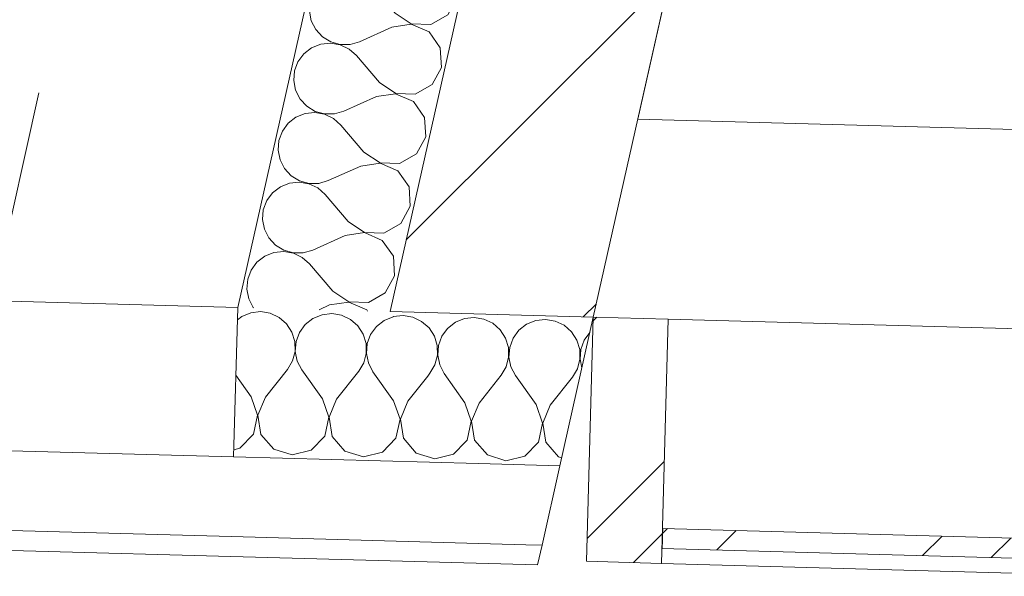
# Model space of a CAD drawing. Header units: millimetres. Extents: x -7218036 to -6930086, y 6128308 to 6355215.
# Tile 17 of 130: x -7206669 to -7205682, y 6159752 to 6160311. Entities that reach past the tile are written whole.
import ezdxf
from ezdxf.enums import TextEntityAlignment as Align

# ---------------------------------------------------------------- set-up
doc = ezdxf.new("R2010")
doc.units = ezdxf.units.MM
doc.header["$MEASUREMENT"] = 0
doc.set_wipeout_variables(frame=1)
doc.linetypes.add('Wipeout_Contour', pattern=[1000, 0, -1000])
doc.linetypes.add('Штрихпунктирная', pattern=[670.277762, 352.777767, -176.388884, 0, -141.111112])
for name, color, linetype in [('S - квартира_помещение.АР', 7, 'Continuous'), ('АР-Стены_внешние_.АР', 7, 'Continuous'), ('АР-Стены_Наружные ВИТРАЖ', 7, 'Continuous'), ('АР-Стены_Перегородки_межквартирные_200.АР', 7, 'Continuous'), ('АР-Чертеж-Оси_Осевые размеры.АР', 7, 'Continuous'), ('АР-Чертеж-Размеры.АР', 7, 'Continuous')]:
    doc.layers.add(name, color=color, linetype=linetype)
for name, color, linetype, lineweight in [('S - квартира_помещение.АР_Ном._пера__120', 7, 'Continuous', 0), ('АР-Стены_внешние_.АР_Ном._пера__1', 7, 'Continuous', 30), ('АР-Стены_Наружные ВИТРАЖ_Ном._пера__120', 7, 'Continuous', 0), ('АР-Стены_Перегородки_межквартирные_200.АР_Ном._пера__1', 7, 'Continuous', 30), ('АР-Чертеж-Оси_Осевые размеры.АР_Ном._пера__1', 7, 'Continuous', 0), ('АР-Чертеж-Оси_Осевые размеры.АР_Ном._пера__120', 7, 'Continuous', 0), ('АР-Чертеж-Размеры.АР_Ном._пера__1', 7, 'Continuous', 0), ('Паспорта Зон Archicad_Ном._пера__1', 7, 'Continuous', 0)]:
    doc.layers.add(name, color=color, linetype=linetype, lineweight=lineweight)
doc.styles.add('РЎР“Р•РќР•Р\xa0Р\x98Р\xa0_РЎРўР\x98Р›Р¬_1', font='txt')
doc.styles.add('РЎР“Р•РќР•Р\xa0Р\x98Р\xa0_РЎРўР\x98Р›Р¬_2', font='calibri.ttf')
doc.styles.add('РЎР“Р•РќР•Р\xa0Р\x98Р\xa0_РЎРўР\x98Р›Р¬_3', font='GOTHIC.TTF')
doc.styles.add('РЎР“Р•РќР•Р\xa0Р\x98Р\xa0_РЎРўР\x98Р›Р¬_4', font='GOST_Common.ttf')
doc.styles.add('РЎР“Р•РќР•Р\xa0Р\x98Р\xa0_РЎРўР\x98Р›Р¬_7', font='isocpeur.ttf')
doc.dimstyles.new('СГЕНЕРИР_СТИЛЬ__1', dxfattribs={"dimtxt": 400, "dimasz": 142.5, "dimexe": 0.18, "dimexo": 0.0625, "dimgap": 0, "dimtad": 1, "dimdec": 0, "dimzin": 0, "dimdsep": 46, "dimtxsty": 'РЎР“Р•РќР•Р\xa0Р\x98Р\xa0_РЎРўР\x98Р›Р¬_3', "dimblk": 'ARROWHEAD_6', "dimblk1": 'ARROWHEAD_6', "dimblk2": 'ARROWHEAD_6', "dimcen": 0.09, "dimse1": 1, "dimse2": 1, "dimclrd": 7, "dimclre": 7, "dimclrt": 7, "dimazin": 0, "dimtfac": 1, "dimtdec": 4, "dimtmove": 0, "dimatfit": 3, "dimfxl": 1, "dimtolj": 1, "dimtzin": 0, "dimarcsym": 0})
doc.dimstyles.new('СГЕНЕРИР_СТИЛЬ__11', dxfattribs={"dimtxt": 200, "dimasz": 142.5, "dimexe": 0.18, "dimexo": 1000, "dimgap": 0, "dimtad": 1, "dimdec": 0, "dimzin": 0, "dimdsep": 46, "dimtxsty": 'РЎР“Р•РќР•Р\xa0Р\x98Р\xa0_РЎРўР\x98Р›Р¬_4', "dimblk": 'ARROWHEAD_6', "dimblk1": 'ARROWHEAD_6', "dimblk2": 'ARROWHEAD_6', "dimcen": 0.09, "dimclrd": 7, "dimclre": 7, "dimclrt": 7, "dimazin": 0, "dimtfac": 1, "dimtdec": 4, "dimtmove": 0, "dimatfit": 3, "dimfxl": 1, "dimtolj": 1, "dimtzin": 0, "dimarcsym": 0})
doc.dimstyles.new('СГЕНЕРИР_СТИЛЬ__8', dxfattribs={"dimtxt": 200, "dimasz": 142.5, "dimexe": 0.18, "dimexo": 0.0625, "dimgap": 0, "dimtad": 1, "dimdec": 0, "dimzin": 0, "dimdsep": 46, "dimtxsty": 'РЎР“Р•РќР•Р\xa0Р\x98Р\xa0_РЎРўР\x98Р›Р¬_4', "dimblk": 'ARROWHEAD_6', "dimblk1": 'ARROWHEAD_6', "dimblk2": 'ARROWHEAD_6', "dimcen": 0.09, "dimse1": 1, "dimse2": 1, "dimclrd": 7, "dimclre": 7, "dimclrt": 7, "dimazin": 0, "dimtfac": 1, "dimtdec": 4, "dimtmove": 0, "dimatfit": 3, "dimfxl": 1, "dimtolj": 1, "dimtzin": 0, "dimarcsym": 0})
pattern_1 = [(45, (-6566190.34, 6562677.8), (-176.776695, 176.776695), []), (45, (-6566225.7, 6562713.15), (-176.776695, 176.776695), []), (45, (-6566261.05, 6562748.5), (-176.776695, 176.776695), [])]

# ---------------------------------------------------------------- blocks, each defined once
blk = doc.blocks.new('Жилая комната №1_1_83_1', base_point=(-7204096.13, 6162394.96))
at = {"layer": 'S - квартира_помещение.АР_Ном._пера__120', "color": 7, "linetype": 'Continuous', "lineweight": 0, "flags": 128}
blk.add_lwpolyline([(-7205459.61, 6163778.24), (-7206490.06, 6161343.97), (-7205828.02, 6161195.28), (-7205959.5, 6160609.86), (-7206049.02, 6160211.26), (-7203463.41, 6160140.17), (-7203351.37, 6160639.03), (-7202473.24, 6160441.81), (-7201706.16, 6163857.23), (-7205234.81, 6164649.74), (-7205263.73, 6164240.96)], close=True, dxfattribs=at)
at = {"layer": 'Паспорта Зон Archicad_Ном._пера__1', "color": 7, "lineweight": 0, "style": 'РЎР“Р•РќР•Р\xa0Р\x98Р\xa0_РЎРўР\x98Р›Р¬_1'}
blk.add_attdef('ROOM_NUMBER', text='', height=250, rotation=347.34172, dxfattribs=at).set_placement((-7204119.33, 6162069.08), align=Align.MIDDLE_CENTER)
at = {"layer": 'Паспорта Зон Archicad_Ном._пера__1', "color": 7, "lineweight": 0, "style": 'РЎР“Р•РќР•Р\xa0Р\x98Р\xa0_РЎРўР\x98Р›Р¬_2'}
blk.add_attdef('ROOM_AREA', text='', height=200, rotation=347.34172, dxfattribs=at).set_placement((-7202647.49, 6160644.86), align=Align.MIDDLE_RIGHT)
blk = doc.blocks.new('Навесная Стена_23_1', base_point=(-6566190.34, 6562677.79))
at = {"layer": 'АР-Стены_Наружные ВИТРАЖ_Ном._пера__120', "color": 7, "linetype": 'Continuous', "lineweight": 0, "flags": 128}
for points in [[(-7205131.54, 6159985.96), (-7206018.71, 6160010.35)], [(-7205138.28, 6159741.05), (-7206025.44, 6159765.44)]]:
    blk.add_lwpolyline(points, dxfattribs=at)
at = {"color": 254, "linetype": 'Wipeout_Contour', "lineweight": 0, "ltscale": 37918495.33390675}
blk.add_wipeout([(-7206025.03, 6159780.43), (-7205137.87, 6159756.04), (-7205137.32, 6159776.04), (-7206024.48, 6159800.43)], dxfattribs=at).dxf.layer = 'АР-Стены_Наружные ВИТРАЖ'
at = {"layer": 'АР-Стены_Наружные ВИТРАЖ', "linetype": 'Continuous', "lineweight": 0, "true_color": 0x000000}
h = blk.add_hatch(dxfattribs=at)
h.set_pattern_fill('АЛЮМИНИЙ_0001', color=18, style=0, pattern_type=2)
h.set_pattern_definition(pattern_1)
h.paths.add_polyline_path([(-7206025.03, 6159780.43), (-7205137.87, 6159756.04), (-7205137.32, 6159776.04), (-7206024.48, 6159800.43)])
at = {"layer": 'АР-Стены_Наружные ВИТРАЖ_Ном._пера__120', "color": 7, "linetype": 'Continuous', "lineweight": 0, "flags": 128}
blk.add_lwpolyline([(-7206025.03, 6159780.43), (-7206024.48, 6159800.43), (-7205137.32, 6159776.04), (-7205137.87, 6159756.04)], close=True, dxfattribs=at)
at = {"color": 254, "linetype": 'Wipeout_Contour', "lineweight": 0, "ltscale": 37920237.54759813}
blk.add_wipeout([(-7206025.44, 6159765.44), (-7206018.71, 6160010.35), (-7206093.68, 6160012.41), (-7206100.41, 6159767.5)], dxfattribs=at).dxf.layer = 'АР-Стены_Наружные ВИТРАЖ'
at = {"layer": 'АР-Стены_Наружные ВИТРАЖ', "linetype": 'Continuous', "lineweight": 0, "true_color": 0x000000}
h = blk.add_hatch(dxfattribs=at)
h.set_pattern_fill('АЛЮМИНИЙ_0001', color=18, style=0, pattern_type=2)
h.set_pattern_definition(pattern_1)
h.paths.add_polyline_path([(-7206025.44, 6159765.44), (-7206018.71, 6160010.35), (-7206093.68, 6160012.41), (-7206100.41, 6159767.5)])
at = {"layer": 'АР-Стены_Наружные ВИТРАЖ_Ном._пера__120', "color": 7, "linetype": 'Continuous', "lineweight": 0, "flags": 128}
blk.add_lwpolyline([(-7206025.44, 6159765.44), (-7206100.41, 6159767.5), (-7206093.68, 6160012.41), (-7206018.71, 6160010.35)], close=True, dxfattribs=at)
blk = doc.blocks.new('*X676', base_point=(-6566190.34, 6562677.79))
at = {"layer": 'АР-Стены_внешние_.АР_Ном._пера__1', "color": 7, "linetype": 'Continuous', "lineweight": 0}
for p, q in [((-7206284.45, 6160014.08), (-7206294.24, 6160012.99)), ((-7206274.73, 6160012.45), (-7206284.45, 6160014.08)), ((-7206294.24, 6160012.99), (-7206294.44, 6160012.91)), ((-7206265.82, 6160008.23), (-7206274.73, 6160012.45)), ((-7206258.41, 6160001.74), (-7206265.82, 6160008.23)), ((-7206231.96, 6160007.3), (-7206239.72, 6160001.23)), ((-7206222.84, 6160011.03), (-7206231.96, 6160007.3)), ((-7206213.04, 6160012.12), (-7206222.84, 6160011.03)), ((-7206203.33, 6160010.49), (-7206213.04, 6160012.12)), ((-7206194.42, 6160006.27), (-7206203.33, 6160010.49)), ((-7206187.01, 6159999.78), (-7206194.42, 6160006.27)), ((-7206160.56, 6160005.34), (-7206168.31, 6159999.26)), ((-7206151.44, 6160009.06), (-7206160.56, 6160005.34)), ((-7206141.64, 6160010.15), (-7206151.44, 6160009.06)), ((-7206131.92, 6160008.53), (-7206141.64, 6160010.15)), ((-7206123.02, 6160004.31), (-7206131.92, 6160008.53)), ((-7206115.61, 6159997.81), (-7206123.02, 6160004.31)), ((-7206253.06, 6159993.47), (-7206258.41, 6160001.74)), ((-7206239.72, 6160001.23), (-7206245.52, 6159993.26)), ((-7206181.65, 6159991.5), (-7206187.01, 6159999.78)), ((-7206168.31, 6159999.26), (-7206174.12, 6159991.3)), ((-7206110.25, 6159989.54), (-7206115.61, 6159997.81)), ((-7206097.15, 6159996.98), (-7206102.71, 6159989.33)), ((-7206250.16, 6159984.05), (-7206253.06, 6159993.47)), ((-7206245.52, 6159993.26), (-7206248.92, 6159984.01)), ((-7206178.76, 6159982.08), (-7206181.65, 6159991.5)), ((-7206174.12, 6159991.3), (-7206177.52, 6159982.05)), ((-7206107.36, 6159980.12), (-7206110.25, 6159989.54)), ((-7206102.71, 6159989.33), (-7206106.12, 6159980.09)), ((-7206249.96, 6159974.2), (-7206250.16, 6159984.05)), ((-7206248.92, 6159984.01), (-7206249.67, 6159974.19)), ((-7206178.56, 6159972.23), (-7206178.76, 6159982.08)), ((-7206177.52, 6159982.05), (-7206178.27, 6159972.23)), ((-7206107.16, 6159970.27), (-7206107.36, 6159980.12)), ((-7206106.12, 6159980.09), (-7206106.87, 6159970.26)), ((-7206257.45, 6159956.17), (-7206252.45, 6159964.66)), ((-7206252.45, 6159964.66), (-7206249.96, 6159974.2)), ((-7206249.67, 6159974.19), (-7206247.7, 6159964.53)), ((-7206181.05, 6159962.7), (-7206178.56, 6159972.23)), ((-7206178.27, 6159972.23), (-7206176.3, 6159962.57)), ((-7206109.65, 6159960.74), (-7206107.16, 6159970.27)), ((-7206106.87, 6159970.26), (-7206105.1, 6159961.57)), ((-7206259.74, 6159953.29), (-7206257.45, 6159956.17)), ((-7206247.7, 6159964.53), (-7206243.17, 6159955.78)), ((-7206222.54, 6159926.63), (-7206243.17, 6159955.78)), ((-7206186.05, 6159954.21), (-7206181.05, 6159962.7)), ((-7206176.3, 6159962.57), (-7206171.77, 6159953.82)), ((-7206114.65, 6159952.25), (-7206109.65, 6159960.74)), ((-7206208.26, 6159926.24), (-7206186.05, 6159954.21)), ((-7206151.14, 6159924.67), (-7206171.77, 6159953.82)), ((-7206136.86, 6159924.28), (-7206114.65, 6159952.25)), ((-7206216.04, 6159908.23), (-7206222.54, 6159926.63)), ((-7206208.26, 6159926.24), (-7206215.76, 6159908.22)), ((-7206144.64, 6159906.26), (-7206151.14, 6159924.67)), ((-7206136.86, 6159924.28), (-7206144.35, 6159906.25)), ((-7206220.2, 6159889.15), (-7206216.04, 6159908.23)), ((-7206215.76, 6159908.22), (-7206212.66, 6159888.95)), ((-7206148.79, 6159887.19), (-7206144.64, 6159906.26)), ((-7206144.35, 6159906.25), (-7206141.26, 6159886.98)), ((-7206221.58, 6159887.71), (-7206220.2, 6159889.15)), ((-7206212.66, 6159888.95), (-7206199.89, 6159874.18)), ((-7206162.35, 6159873.15), (-7206148.79, 6159887.19)), ((-7206141.26, 6159886.98), (-7206128.49, 6159872.22)), ((-7206199.89, 6159874.18), (-7206181.27, 6159868.33)), ((-7206181.27, 6159868.33), (-7206162.35, 6159873.15)), ((-7206128.49, 6159872.22), (-7206125.39, 6159871.24))]:
    blk.add_line(p, q, dxfattribs=at)
blk = doc.blocks.new('*X677', base_point=(-6566190.34, 6562677.79))
at = {"layer": 'АР-Стены_внешние_.АР_Ном._пера__1', "color": 7, "linetype": 'Continuous', "lineweight": 0}
for p, q in [((-7206437.04, 6160016.92), (-7206446.16, 6160013.19)), ((-7206427.25, 6160018.01), (-7206437.04, 6160016.92)), ((-7206417.53, 6160016.38), (-7206427.25, 6160018.01)), ((-7206408.63, 6160012.16), (-7206417.53, 6160016.38)), ((-7206365.64, 6160014.95), (-7206374.76, 6160011.23)), ((-7206355.85, 6160016.04), (-7206365.64, 6160014.95)), ((-7206346.13, 6160014.42), (-7206355.85, 6160016.04)), ((-7206337.22, 6160010.2), (-7206346.13, 6160014.42)), ((-7206446.16, 6160013.19), (-7206450.54, 6160009.76)), ((-7206401.21, 6160005.67), (-7206408.63, 6160012.16)), ((-7206395.86, 6159997.39), (-7206401.21, 6160005.67)), ((-7206382.52, 6160005.15), (-7206388.32, 6159997.19)), ((-7206374.76, 6160011.23), (-7206382.52, 6160005.15)), ((-7206329.81, 6160003.7), (-7206337.22, 6160010.2)), ((-7206303.36, 6160009.27), (-7206311.12, 6160003.19)), ((-7206294.44, 6160012.91), (-7206303.36, 6160009.27)), ((-7206392.97, 6159987.97), (-7206395.86, 6159997.39)), ((-7206388.32, 6159997.19), (-7206391.73, 6159987.94)), ((-7206324.46, 6159995.43), (-7206329.81, 6160003.7)), ((-7206321.57, 6159986.01), (-7206324.46, 6159995.43)), ((-7206316.92, 6159995.22), (-7206320.32, 6159985.98)), ((-7206311.12, 6160003.19), (-7206316.92, 6159995.22)), ((-7206392.76, 6159978.12), (-7206392.97, 6159987.97)), ((-7206391.73, 6159987.94), (-7206392.47, 6159978.11)), ((-7206321.36, 6159976.16), (-7206321.57, 6159986.01)), ((-7206320.32, 6159985.98), (-7206321.07, 6159976.15)), ((-7206395.25, 6159968.59), (-7206392.76, 6159978.12)), ((-7206392.47, 6159978.11), (-7206390.51, 6159968.46)), ((-7206323.85, 6159966.63), (-7206321.36, 6159976.16)), ((-7206321.07, 6159976.15), (-7206319.11, 6159966.5)), ((-7206400.26, 6159960.1), (-7206395.25, 6159968.59)), ((-7206390.51, 6159968.46), (-7206385.98, 6159959.71)), ((-7206328.86, 6159958.14), (-7206323.85, 6159966.63)), ((-7206319.11, 6159966.5), (-7206314.58, 6159957.74)), ((-7206422.46, 6159932.13), (-7206400.26, 6159960.1)), ((-7206365.34, 6159930.56), (-7206385.98, 6159959.71)), ((-7206351.06, 6159930.17), (-7206328.86, 6159958.14)), ((-7206293.94, 6159928.6), (-7206314.58, 6159957.74)), ((-7206436.74, 6159932.52), (-7206452.07, 6159954.17)), ((-7206279.66, 6159928.2), (-7206259.74, 6159953.29)), ((-7206430.25, 6159914.11), (-7206436.74, 6159932.52)), ((-7206422.46, 6159932.13), (-7206429.96, 6159914.11)), ((-7206358.85, 6159912.15), (-7206365.34, 6159930.56)), ((-7206351.06, 6159930.17), (-7206358.56, 6159912.14)), ((-7206287.45, 6159910.19), (-7206293.94, 6159928.6)), ((-7206279.66, 6159928.2), (-7206287.16, 6159910.18)), ((-7206434.4, 6159895.04), (-7206430.25, 6159914.11)), ((-7206429.96, 6159914.11), (-7206426.86, 6159894.84)), ((-7206363, 6159893.08), (-7206358.85, 6159912.15)), ((-7206358.56, 6159912.14), (-7206355.46, 6159892.87)), ((-7206291.6, 6159891.12), (-7206287.45, 6159910.19)), ((-7206287.16, 6159910.18), (-7206284.06, 6159890.91)), ((-7206447.96, 6159881), (-7206434.4, 6159895.04)), ((-7206426.86, 6159894.84), (-7206414.1, 6159880.07)), ((-7206376.56, 6159879.04), (-7206363, 6159893.08)), ((-7206355.46, 6159892.87), (-7206342.69, 6159878.11)), ((-7206305.16, 6159877.08), (-7206291.6, 6159891.12)), ((-7206284.06, 6159890.91), (-7206271.29, 6159876.14)), ((-7206233.75, 6159875.11), (-7206221.58, 6159887.71)), ((-7206454.12, 6159879.43), (-7206447.96, 6159881)), ((-7206414.1, 6159880.07), (-7206395.47, 6159874.22)), ((-7206395.47, 6159874.22), (-7206376.56, 6159879.04)), ((-7206342.69, 6159878.11), (-7206324.07, 6159872.26)), ((-7206324.07, 6159872.26), (-7206305.16, 6159877.08)), ((-7206271.29, 6159876.14), (-7206252.67, 6159870.3)), ((-7206252.67, 6159870.3), (-7206233.75, 6159875.11))]:
    blk.add_line(p, q, dxfattribs=at)
blk = doc.blocks.new('Стена_262_1', base_point=(-7206093.68, 6160012.41))
at = {"layer": 'АР-Стены_внешние_.АР_Ном._пера__1', "color": 7, "linetype": 'Continuous', "lineweight": 0}
for p, q in [((-7206454.32, 6159872.27), (-7206208.67, 6159865.51)), ((-7206456.52, 6159792.3), (-7206161.34, 6159784.18))]:
    blk.add_line(p, q, dxfattribs=at)
at = {"layer": 'АР-Стены_внешние_.АР_Ном._пера__1', "color": 7, "linetype": 'Continuous', "lineweight": 0, "flags": 128}
for points in [[(-7206454.32, 6159872.27), (-7206450.2, 6160022.21)], [(-7206457.07, 6159772.31), (-7206149.51, 6159763.85)]]:
    blk.add_lwpolyline(points, dxfattribs=at)
at = {"layer": 'АР-Стены_Перегородки_межквартирные_200.АР_Ном._пера__1', "color": 7, "linetype": 'Continuous', "lineweight": 0}
for p, q in [((-7206093.68, 6160012.41), (-7206297.41, 6160018.01)), ((-7206127.18, 6159863.27), (-7206208.67, 6159865.51)), ((-7206145.04, 6159783.73), (-7206161.34, 6159784.18))]:
    blk.add_line(p, q, dxfattribs=at)
at = {"layer": 'АР-Стены_Перегородки_межквартирные_200.АР_Ном._пера__1', "color": 7, "linetype": 'Continuous', "lineweight": 0, "flags": 128}
for points in [[(-7206127.18, 6159863.27), (-7206093.68, 6160012.41)], [(-7206145.04, 6159783.73), (-7206127.18, 6159863.27)], [(-7206149.51, 6159763.85), (-7206145.04, 6159783.73)]]:
    blk.add_lwpolyline(points, dxfattribs=at)
at = {"layer": 'АР-Стены_внешние_.АР', "color": 7, "lineweight": 0}
for name in ['*X677', '*X676']:
    blk.add_blockref(name, (-6566190.34, 6562677.79), dxfattribs=at)
blk = doc.blocks.new('*X897', base_point=(-6566190.34, 6562677.79))
at = {"layer": 'АР-Стены_внешние_.АР_Ном._пера__1', "color": 7, "linetype": 'Continuous', "lineweight": 0}
for p, q in [((-7206330.62, 6160538.31), (-7206331.44, 6160528.49)), ((-7206330.22, 6160539.39), (-7206330.62, 6160538.31)), ((-7206331.44, 6160528.49), (-7206329.53, 6160518.82)), ((-7206329.53, 6160518.82), (-7206325.06, 6160510.04)), ((-7206325.06, 6160510.04), (-7206318.36, 6160502.82)), ((-7206248.56, 6160512.56), (-7206281.13, 6160497.91)), ((-7206229.25, 6160515.39), (-7206248.56, 6160512.56)), ((-7206231.49, 6160517.21), (-7206229.18, 6160515.68)), ((-7206211.33, 6160507.65), (-7206229.25, 6160515.39)), ((-7206229.18, 6160515.68), (-7206223.84, 6160515.49)), ((-7206200.16, 6160491.65), (-7206211.33, 6160507.65)), ((-7206318.36, 6160502.82), (-7206309.94, 6160497.7)), ((-7206309.94, 6160497.7), (-7206300.44, 6160495.08)), ((-7206290.59, 6160495.15), (-7206281.13, 6160497.91)), ((-7206329.16, 6160491.8), (-7206336.96, 6160485.77)), ((-7206320.01, 6160495.46), (-7206329.16, 6160491.8)), ((-7206310.21, 6160496.49), (-7206320.01, 6160495.46)), ((-7206300.51, 6160494.8), (-7206310.21, 6160496.49)), ((-7206291.63, 6160490.52), (-7206300.51, 6160494.8)), ((-7206300.44, 6160495.08), (-7206290.59, 6160495.15)), ((-7206284.26, 6160483.97), (-7206291.63, 6160490.52)), ((-7206199.07, 6160472.16), (-7206200.16, 6160491.65)), ((-7206336.96, 6160485.77), (-7206342.81, 6160477.84)), ((-7206261.08, 6160456.81), (-7206284.26, 6160483.97)), ((-7206346.28, 6160468.62), (-7206347.09, 6160458.8)), ((-7206342.81, 6160477.84), (-7206346.28, 6160468.62)), ((-7206208.38, 6160455.01), (-7206199.07, 6160472.16)), ((-7206347.09, 6160458.8), (-7206345.19, 6160449.13)), ((-7206345.19, 6160449.13), (-7206340.72, 6160440.35)), ((-7206261.08, 6160456.81), (-7206244.84, 6160445.98)), ((-7206225.33, 6160445.32), (-7206208.38, 6160455.01)), ((-7206340.72, 6160440.35), (-7206334.01, 6160433.13)), ((-7206264.21, 6160442.87), (-7206296.78, 6160428.22)), ((-7206244.9, 6160445.7), (-7206264.21, 6160442.87)), ((-7206226.98, 6160437.96), (-7206244.9, 6160445.7)), ((-7206244.84, 6160445.98), (-7206225.33, 6160445.32)), ((-7206334.01, 6160433.13), (-7206325.59, 6160428.01)), ((-7206215.81, 6160421.96), (-7206226.98, 6160437.96)), ((-7206344.81, 6160422.1), (-7206352.61, 6160416.08)), ((-7206335.67, 6160425.77), (-7206344.81, 6160422.1)), ((-7206325.87, 6160426.79), (-7206335.67, 6160425.77)), ((-7206316.16, 6160425.1), (-7206325.87, 6160426.79)), ((-7206325.59, 6160428.01), (-7206316.1, 6160425.38)), ((-7206307.28, 6160420.82), (-7206316.16, 6160425.1)), ((-7206316.1, 6160425.38), (-7206306.24, 6160425.46)), ((-7206299.91, 6160414.28), (-7206307.28, 6160420.82)), ((-7206306.24, 6160425.46), (-7206296.78, 6160428.22)), ((-7206214.72, 6160402.47), (-7206215.81, 6160421.96)), ((-7206352.61, 6160416.08), (-7206358.46, 6160408.15)), ((-7206276.73, 6160387.11), (-7206299.91, 6160414.28)), ((-7206358.46, 6160408.15), (-7206361.93, 6160398.93)), ((-7206224.04, 6160385.32), (-7206214.72, 6160402.47)), ((-7206361.93, 6160398.93), (-7206362.74, 6160389.11)), ((-7206362.74, 6160389.11), (-7206360.84, 6160379.44)), ((-7206360.84, 6160379.44), (-7206356.37, 6160370.66)), ((-7206276.73, 6160387.11), (-7206260.49, 6160376.29)), ((-7206240.98, 6160375.63), (-7206224.04, 6160385.32)), ((-7206356.37, 6160370.66), (-7206349.67, 6160363.43)), ((-7206279.86, 6160373.17), (-7206312.44, 6160358.53)), ((-7206260.55, 6160376.01), (-7206279.86, 6160373.17)), ((-7206242.63, 6160368.27), (-7206260.55, 6160376.01)), ((-7206260.49, 6160376.29), (-7206240.98, 6160375.63)), ((-7206349.67, 6160363.43), (-7206341.25, 6160358.31)), ((-7206231.46, 6160352.26), (-7206242.63, 6160368.27)), ((-7206360.47, 6160352.41), (-7206368.26, 6160346.39)), ((-7206351.32, 6160356.08), (-7206360.47, 6160352.41)), ((-7206341.52, 6160357.1), (-7206351.32, 6160356.08)), ((-7206331.81, 6160355.41), (-7206341.52, 6160357.1)), ((-7206341.25, 6160358.31), (-7206331.75, 6160355.69)), ((-7206322.94, 6160351.13), (-7206331.81, 6160355.41)), ((-7206331.75, 6160355.69), (-7206321.9, 6160355.77)), ((-7206315.57, 6160344.59), (-7206322.94, 6160351.13)), ((-7206321.9, 6160355.77), (-7206312.44, 6160358.53)), ((-7206230.37, 6160332.78), (-7206231.46, 6160352.26)), ((-7206368.26, 6160346.39), (-7206374.12, 6160338.46)), ((-7206292.39, 6160317.42), (-7206315.57, 6160344.59)), ((-7206374.12, 6160338.46), (-7206377.58, 6160329.23)), ((-7206239.69, 6160315.62), (-7206230.37, 6160332.78)), ((-7206377.58, 6160329.23), (-7206378.39, 6160319.41)), ((-7206378.39, 6160319.41), (-7206376.49, 6160309.75)), ((-7206292.39, 6160317.42), (-7206276.14, 6160306.6)), ((-7206256.63, 6160305.93), (-7206239.69, 6160315.62)), ((-7206376.49, 6160309.75), (-7206372.02, 6160300.97)), ((-7206372.02, 6160300.97), (-7206365.32, 6160293.74)), ((-7206295.52, 6160303.48), (-7206328.09, 6160288.84)), ((-7206276.2, 6160306.32), (-7206295.52, 6160303.48)), ((-7206258.29, 6160298.58), (-7206276.2, 6160306.32)), ((-7206276.14, 6160306.6), (-7206256.63, 6160305.93)), ((-7206365.32, 6160293.74), (-7206356.9, 6160288.62)), ((-7206247.11, 6160282.57), (-7206258.29, 6160298.58)), ((-7206376.12, 6160282.72), (-7206383.92, 6160276.69)), ((-7206366.97, 6160286.38), (-7206376.12, 6160282.72)), ((-7206357.17, 6160287.41), (-7206366.97, 6160286.38)), ((-7206347.46, 6160285.72), (-7206357.17, 6160287.41)), ((-7206356.9, 6160288.62), (-7206347.4, 6160286)), ((-7206338.59, 6160281.44), (-7206347.46, 6160285.72)), ((-7206347.4, 6160286), (-7206337.55, 6160286.07)), ((-7206331.22, 6160274.9), (-7206338.59, 6160281.44)), ((-7206337.55, 6160286.07), (-7206328.09, 6160288.84)), ((-7206246.02, 6160263.08), (-7206247.11, 6160282.57)), ((-7206383.92, 6160276.69), (-7206389.77, 6160268.77)), ((-7206308.04, 6160247.73), (-7206331.22, 6160274.9)), ((-7206389.77, 6160268.77), (-7206393.23, 6160259.54)), ((-7206255.34, 6160245.93), (-7206246.02, 6160263.08)), ((-7206393.23, 6160259.54), (-7206394.05, 6160249.72)), ((-7206394.05, 6160249.72), (-7206392.14, 6160240.05)), ((-7206308.04, 6160247.73), (-7206291.79, 6160236.91)), ((-7206272.29, 6160236.24), (-7206255.34, 6160245.93)), ((-7206392.14, 6160240.05), (-7206387.67, 6160231.27)), ((-7206387.67, 6160231.27), (-7206380.97, 6160224.05)), ((-7206311.17, 6160233.79), (-7206343.74, 6160219.14)), ((-7206291.86, 6160236.63), (-7206311.17, 6160233.79)), ((-7206273.94, 6160228.88), (-7206291.86, 6160236.63)), ((-7206291.79, 6160236.91), (-7206272.29, 6160236.24)), ((-7206380.97, 6160224.05), (-7206372.55, 6160218.93)), ((-7206262.77, 6160212.88), (-7206273.94, 6160228.88)), ((-7206391.77, 6160213.03), (-7206399.57, 6160207)), ((-7206382.62, 6160216.69), (-7206391.77, 6160213.03)), ((-7206372.82, 6160217.72), (-7206382.62, 6160216.69)), ((-7206363.12, 6160216.03), (-7206372.82, 6160217.72)), ((-7206372.55, 6160218.93), (-7206363.05, 6160216.31)), ((-7206354.24, 6160211.75), (-7206363.12, 6160216.03)), ((-7206363.05, 6160216.31), (-7206353.2, 6160216.38)), ((-7206346.87, 6160205.2), (-7206354.24, 6160211.75)), ((-7206353.2, 6160216.38), (-7206343.74, 6160219.14)), ((-7206261.68, 6160193.39), (-7206262.77, 6160212.88)), ((-7206399.57, 6160207), (-7206405.42, 6160199.07)), ((-7206323.69, 6160178.04), (-7206346.87, 6160205.2)), ((-7206405.42, 6160199.07), (-7206408.89, 6160189.85)), ((-7206270.99, 6160176.24), (-7206261.68, 6160193.39)), ((-7206408.89, 6160189.85), (-7206409.7, 6160180.03)), ((-7206409.7, 6160180.03), (-7206407.8, 6160170.36)), ((-7206323.69, 6160178.04), (-7206307.45, 6160167.21)), ((-7206287.94, 6160166.55), (-7206270.99, 6160176.24)), ((-7206407.8, 6160170.36), (-7206403.33, 6160161.58)), ((-7206326.82, 6160164.1), (-7206359.39, 6160149.45)), ((-7206307.51, 6160166.93), (-7206326.82, 6160164.1)), ((-7206289.59, 6160159.19), (-7206307.51, 6160166.93)), ((-7206307.45, 6160167.21), (-7206287.94, 6160166.55)), ((-7206403.33, 6160161.58), (-7206396.62, 6160154.36)), ((-7206396.62, 6160154.36), (-7206388.2, 6160149.24)), ((-7206278.42, 6160143.19), (-7206289.59, 6160159.19)), ((-7206407.42, 6160143.33), (-7206415.22, 6160137.31)), ((-7206398.28, 6160147), (-7206407.42, 6160143.33)), ((-7206388.48, 6160148.02), (-7206398.28, 6160147)), ((-7206378.77, 6160146.33), (-7206388.48, 6160148.02)), ((-7206388.2, 6160149.24), (-7206378.71, 6160146.61)), ((-7206369.89, 6160142.05), (-7206378.77, 6160146.33)), ((-7206378.71, 6160146.61), (-7206368.85, 6160146.69)), ((-7206368.85, 6160146.69), (-7206359.39, 6160149.45)), ((-7206277.33, 6160123.7), (-7206278.42, 6160143.19)), ((-7206415.22, 6160137.31), (-7206421.07, 6160129.38)), ((-7206362.52, 6160135.51), (-7206369.89, 6160142.05)), ((-7206339.34, 6160108.34), (-7206362.52, 6160135.51)), ((-7206421.07, 6160129.38), (-7206424.54, 6160120.16)), ((-7206286.65, 6160106.55), (-7206277.33, 6160123.7)), ((-7206424.54, 6160120.16), (-7206425.35, 6160110.34)), ((-7206425.35, 6160110.34), (-7206423.45, 6160100.67)), ((-7206339.34, 6160108.34), (-7206323.1, 6160097.52)), ((-7206303.59, 6160096.86), (-7206286.65, 6160106.55)), ((-7206423.45, 6160100.67), (-7206418.98, 6160091.89)), ((-7206342.47, 6160094.4), (-7206375.05, 6160079.76)), ((-7206323.16, 6160097.24), (-7206342.47, 6160094.4)), ((-7206305.24, 6160089.5), (-7206323.16, 6160097.24)), ((-7206323.1, 6160097.52), (-7206303.59, 6160096.86)), ((-7206418.98, 6160091.89), (-7206412.28, 6160084.66)), ((-7206412.28, 6160084.66), (-7206403.86, 6160079.54)), ((-7206294.07, 6160073.49), (-7206305.24, 6160089.5)), ((-7206423.08, 6160073.64), (-7206430.87, 6160067.62)), ((-7206413.93, 6160077.31), (-7206423.08, 6160073.64)), ((-7206404.13, 6160078.33), (-7206413.93, 6160077.31)), ((-7206394.42, 6160076.64), (-7206404.13, 6160078.33)), ((-7206403.86, 6160079.54), (-7206394.36, 6160076.92)), ((-7206385.55, 6160072.36), (-7206394.42, 6160076.64)), ((-7206394.36, 6160076.92), (-7206384.51, 6160077)), ((-7206384.51, 6160077), (-7206375.05, 6160079.76)), ((-7206292.98, 6160054.01), (-7206294.07, 6160073.49)), ((-7206430.87, 6160067.62), (-7206436.73, 6160059.69)), ((-7206378.18, 6160065.82), (-7206385.55, 6160072.36)), ((-7206355, 6160038.65), (-7206378.18, 6160065.82)), ((-7206436.73, 6160059.69), (-7206440.19, 6160050.46)), ((-7206302.3, 6160036.85), (-7206292.98, 6160054.01)), ((-7206440.19, 6160050.46), (-7206441, 6160040.64)), ((-7206441, 6160040.64), (-7206439.1, 6160030.98)), ((-7206355, 6160038.65), (-7206338.75, 6160027.83)), ((-7206319.24, 6160027.16), (-7206302.3, 6160036.85)), ((-7206439.1, 6160030.98), (-7206434.63, 6160022.2)), ((-7206358.13, 6160024.71), (-7206368.67, 6160019.97)), ((-7206338.81, 6160027.55), (-7206358.13, 6160024.71)), ((-7206320.9, 6160019.81), (-7206338.81, 6160027.55)), ((-7206338.75, 6160027.83), (-7206319.24, 6160027.16)), ((-7206434.63, 6160022.2), (-7206434.24, 6160021.77)), ((-7206320.08, 6160018.63), (-7206320.9, 6160019.81))]:
    blk.add_line(p, q, dxfattribs=at)
blk = doc.blocks.new('Стена_414_1', base_point=(-7206333.86, 6160540.2))
at = {"layer": 'АР-Стены_внешние_.АР_Ном._пера__1', "color": 7, "linetype": 'Continuous', "lineweight": 0, "flags": 128}
for points in [[(-7206297.41, 6160018.01), (-7206154.64, 6160653.69)], [(-7206333.86, 6160540.2), (-7206450.2, 6160022.21)]]:
    blk.add_lwpolyline(points, dxfattribs=at)
at = {"layer": 'АР-Стены_внешние_.АР', "color": 7, "lineweight": 0}
blk.add_blockref('*X897', (-6566190.34, 6562677.79), dxfattribs=at)
blk = doc.blocks.new('Стена_416_1', base_point=(-7205959.5, 6160609.86))
at = {"layer": 'АР-Стены_Перегородки_межквартирные_200.АР', "linetype": 'Continuous', "lineweight": 0, "true_color": 0x000000}
h = blk.add_hatch(dxfattribs=at)
h.set_pattern_fill('БЛОКИ_БЕТОННЫЕ_ЭФФЕКТИВН_78', color=18, style=0, pattern_type=2)
h.set_pattern_definition([(45, (-6566190.34, 6562677.8), (-127.279217, 127.279217), [])])
h.paths.add_polyline_path([(-7206093.68, 6160012.41), (-7205959.5, 6160609.86), (-7206154.64, 6160653.69), (-7206297.41, 6160018.01)])
at = {"layer": 'АР-Стены_Перегородки_межквартирные_200.АР_Ном._пера__1', "color": 7, "linetype": 'Continuous', "lineweight": 0}
blk.add_line((-7206093.68, 6160012.41), (-7206297.41, 6160018.01), dxfattribs=at)
at = {"layer": 'АР-Стены_Перегородки_межквартирные_200.АР_Ном._пера__1', "color": 7, "linetype": 'Continuous', "lineweight": 15, "flags": 128}
for points in [[(-7206154.64, 6160653.69), (-7206297.41, 6160018.01)], [(-7206093.68, 6160012.41), (-7205959.5, 6160609.86)]]:
    blk.add_lwpolyline(points, dxfattribs=at)
blk = doc.blocks.new('Стена_477_1', base_point=(-7206450.2, 6160022.21))
at = {"layer": 'АР-Стены_внешние_.АР_Ном._пера__1', "color": 7, "linetype": 'Continuous', "lineweight": 0}
for p, q in [((-7207320.16, 6159896.07), (-7206454.32, 6159872.27)), ((-7207514.66, 6159821.39), (-7206456.52, 6159792.3))]:
    blk.add_line(p, q, dxfattribs=at)
at = {"layer": 'АР-Стены_внешние_.АР_Ном._пера__1', "color": 7, "linetype": 'Continuous', "lineweight": 0, "flags": 128}
for points in [[(-7206450.2, 6160022.21), (-7207257.37, 6160044.4)], [(-7206454.32, 6159872.27), (-7206450.2, 6160022.21)], [(-7207630.38, 6159804.56), (-7206457.07, 6159772.31)]]:
    blk.add_lwpolyline(points, dxfattribs=at)
blk = doc.blocks.new('Стандартный Маркер Сетки[176]_1', base_point=(-7196881.63, 6203728.58))
at = {"layer": 'АР-Чертеж-Оси_Осевые размеры.АР_Ном._пера__120', "color": 7, "linetype": 'Штрихпунктирная', "lineweight": 0}
blk.add_line((-7197100.77, 6202752.89), (-7211872.81, 6136980.89), dxfattribs=at)
at = {"layer": 'АР-Чертеж-Оси_Осевые размеры.АР_Ном._пера__120', "color": 7, "lineweight": 0, "style": 'РЎР“Р•РќР•Р\xa0Р\x98Р\xa0_РЎРўР\x98Р›Р¬_7'}
blk.add_attdef('AC_MarkerText_1', text='', height=350, rotation=347.34172, dxfattribs=at).set_placement((-7212163.17, 6135688.09), align=Align.TOP_CENTER)
blk = doc.blocks.new('*D1139', base_point=(-6566190.34, 6562677.79))
at = {"layer": 'АР-Чертеж-Оси_Осевые размеры.АР_Ном._пера__1', "color": 7, "linetype": 'Continuous', "lineweight": 0, "transparency": 16777216}
for p, q in [((-7203046.88, 6204959.53), (-7212636.26, 6162263.16)), ((-7212579.52, 6162173.55), (-7212693, 6162352.77)), ((-7212773.47, 6162293.98), (-7212499.05, 6162232.34)), ((-7212636.26, 6162263.16), (-7213256.42, 6159501.93)), ((-7213199.68, 6159412.31), (-7213313.16, 6159591.54)), ((-7213393.63, 6159532.74), (-7213119.21, 6159471.11)), ((-7213256.42, 6159501.93), (-7216759.3, 6143905.45))]:
    blk.add_line(p, q, dxfattribs=at)
at = {"layer": 'АР-Чертеж-Оси_Осевые размеры.АР_Ном._пера__1', "color": 7, "lineweight": 0, "transparency": 16777216, "insert": (-7213178.87, 6160212.29), "char_height": 400, "attachment_point": 7, "rotation": 77.34172, "style": 'РЎР“Р•РќР•Р\xa0Р\x98Р\xa0_РЎРўР\x98Р›Р¬_3'}
blk.add_mtext('\\A1;{\\pql;\\fCentury Gothic|b0|i0|c204|p0;\\W1.000000;2\xa0830}', dxfattribs=at)
blk = doc.blocks.new('ARROWHEAD_6')
at = {"color": 0, "linetype": 'Continuous', "lineweight": 0}
for p, q in [((-0.5, -0.5), (0.5, 0.5)), ((0, 0), (-1, 0))]:
    blk.add_line(p, q, dxfattribs=at)
blk = doc.blocks.new('*D1325', base_point=(-6566190.34, 6562677.79))
at = {"layer": 'АР-Чертеж-Размеры.АР_Ном._пера__1', "color": 7, "linetype": 'Continuous', "lineweight": 0, "transparency": 16777216}
for p, q in [((-7207557.55, 6159560.45), (-7207495.92, 6159834.86)), ((-7207437.12, 6159754.39), (-7207616.35, 6159640.91)), ((-7207636.5, 6159722.31), (-7207526.73, 6159697.65)), ((-7207526.73, 6159697.65), (-7206228.96, 6159406.18)), ((-7206259.78, 6159268.97), (-7206193.61, 6159563.56)), ((-7206318.57, 6159349.44), (-7206139.35, 6159462.92)), ((-7206228.96, 6159406.18), (-7206119.19, 6159381.53))]:
    blk.add_line(p, q, dxfattribs=at)
at = {"layer": 'АР-Чертеж-Размеры.АР_Ном._пера__1', "color": 7, "lineweight": 0, "transparency": 16777216, "insert": (-7207159.58, 6159656.19), "char_height": 200, "attachment_point": 7, "rotation": 347.34172, "style": 'РЎР“Р•РќР•Р\xa0Р\x98Р\xa0_РЎРўР\x98Р›Р¬_4'}
blk.add_mtext('\\A1;{\\pql;\\fGOST Common|b0|i0|c204|p0;\\W1.000000;1\xa0330}', dxfattribs=at)
blk = doc.blocks.new('*D1534', base_point=(-6566190.34, 6562677.79))
at = {"layer": 'АР-Чертеж-Размеры.АР_Ном._пера__1', "color": 7, "linetype": 'Continuous', "lineweight": 0, "transparency": 16777216}
for p, q in [((-7205903.86, 6160865.03), (-7205842.23, 6161139.44)), ((-7205783.43, 6161058.98), (-7205962.66, 6160945.49)), ((-7205982.81, 6161026.89), (-7205873.05, 6161002.24)), ((-7205873.05, 6161002.24), (-7203394.8, 6160445.64)), ((-7203425.62, 6160308.43), (-7203363.99, 6160582.84)), ((-7203484.41, 6160388.89), (-7203305.19, 6160502.38)), ((-7203394.8, 6160445.64), (-7203285.04, 6160420.98))]:
    blk.add_line(p, q, dxfattribs=at)
at = {"layer": 'АР-Чертеж-Размеры.АР_Ном._пера__1', "color": 7, "lineweight": 0, "transparency": 16777216, "insert": (-7204945.22, 6160834.85), "char_height": 200, "attachment_point": 7, "rotation": 347.34172, "style": 'РЎР“Р•РќР•Р\xa0Р\x98Р\xa0_РЎРўР\x98Р›Р¬_4'}
blk.add_mtext('\\A1;{\\pql;\\fGOST Common|b0|i0|c204|p0;\\W1.000000;2\xa0540}', dxfattribs=at)

msp = doc.modelspace()

# ---------------------------------------------------------------- linework, layer by layer
at = {"layer": 'S - квартира_помещение.АР', "color": 254, "linetype": 'Continuous', "lineweight": 0, "true_color": 0xffe1c4, "flags": 128}
msp.add_lwpolyline([(-7205459.61, 6163778.24), (-7206490.06, 6161343.97), (-7205828.02, 6161195.28), (-7205959.5, 6160609.86), (-7206049.02, 6160211.26), (-7203463.41, 6160140.17), (-7203351.37, 6160639.03), (-7202473.24, 6160441.81), (-7201706.16, 6163857.23), (-7205234.81, 6164649.74), (-7205263.73, 6164240.96)], close=True, dxfattribs=at)

# ---------------------------------------------------------------- block references
at = {"layer": 'S - квартира_помещение.АР', "color": 7, "linetype": 'Continuous', "lineweight": 0}
msp.add_blockref('Жилая комната №1_1_83_1', (-7204096.13, 6162394.96), dxfattribs=at)
at = {"layer": 'АР-Стены_внешние_.АР', "color": 7, "lineweight": 0}
for name, p in [('Стена_414_1', (-7206333.86, 6160540.2)), ('Стена_477_1', (-7206450.2, 6160022.21))]:
    msp.add_blockref(name, p, dxfattribs=at)
at = {"layer": 'АР-Стены_Наружные ВИТРАЖ', "linetype": 'Continuous', "lineweight": 0}
msp.add_blockref('Навесная Стена_23_1', (-6566190.34, 6562677.79), dxfattribs=at)

# ---------------------------------------------------------------- dimensions: what is measured, and where the dimension line sits
at = {"layer": 'АР-Чертеж-Размеры.АР', "color": 7, "linetype": 'Continuous', "lineweight": 0}
dim = msp.add_linear_dim(base=(-7206228.96, 6159406.18), p1=(-7207497.69, 6159826.98), p2=(-7206171.7, 6159661.13), angle=347.34172, dimstyle='СГЕНЕРИР_СТИЛЬ__11', dxfattribs=at)
dim.commit()
dim.dimension.update_dxf_attribs({"geometry": '*D1325', "text_midpoint": (-7206802.92, 6159678.58), "dimtype": 160, "text_rotation": 347.34172})

# ---------------------------------------------------------------- next in the draw order: block references
at = {"layer": 'АР-Стены_внешние_.АР', "color": 7, "lineweight": 0}
msp.add_blockref('Стена_262_1', (-7206093.68, 6160012.41), dxfattribs=at)
at = {"layer": 'АР-Стены_Перегородки_межквартирные_200.АР', "color": 7, "lineweight": 0}
msp.add_blockref('Стена_416_1', (-7205959.5, 6160609.86), dxfattribs=at)
at = {"layer": 'АР-Чертеж-Оси_Осевые размеры.АР', "color": 8, "linetype": 'Continuous', "lineweight": 15}
msp.add_blockref('Стандартный Маркер Сетки[176]_1', (-7196881.63, 6203728.58), dxfattribs=at)

# ---------------------------------------------------------------- next in the draw order: dimensions: what is measured, and where the dimension line sits
at = {"layer": 'АР-Чертеж-Оси_Осевые размеры.АР', "color": 7, "linetype": 'Continuous', "lineweight": 0}
dim = msp.add_linear_dim(base=(-7213256.42, 6159501.93), p1=(-7212924.85, 6162327.98), p2=(-7132164.56, 6141289.13), angle=257.34172, dimstyle='СГЕНЕРИР_СТИЛЬ__1', dxfattribs=at)
dim.commit()
dim.dimension.update_dxf_attribs({"geometry": '*D1139', "text_midpoint": (-7213223.64, 6160925.61), "dimtype": 160, "text_rotation": 77.34172})
at = {"layer": 'АР-Чертеж-Размеры.АР', "color": 7, "linetype": 'Continuous', "lineweight": 0}
dim = msp.add_linear_dim(base=(-7203394.8, 6160445.64), p1=(-7205829.61, 6161195.63), p2=(-7203508.07, 6159941.32), angle=347.34172, dimstyle='СГЕНЕРИР_СТИЛЬ__8', dxfattribs=at)
dim.commit()
dim.dimension.update_dxf_attribs({"geometry": '*D1534', "text_midpoint": (-7204588.56, 6160857.24), "dimtype": 160, "text_rotation": 347.34172})

doc.saveas('drawing.dxf')
